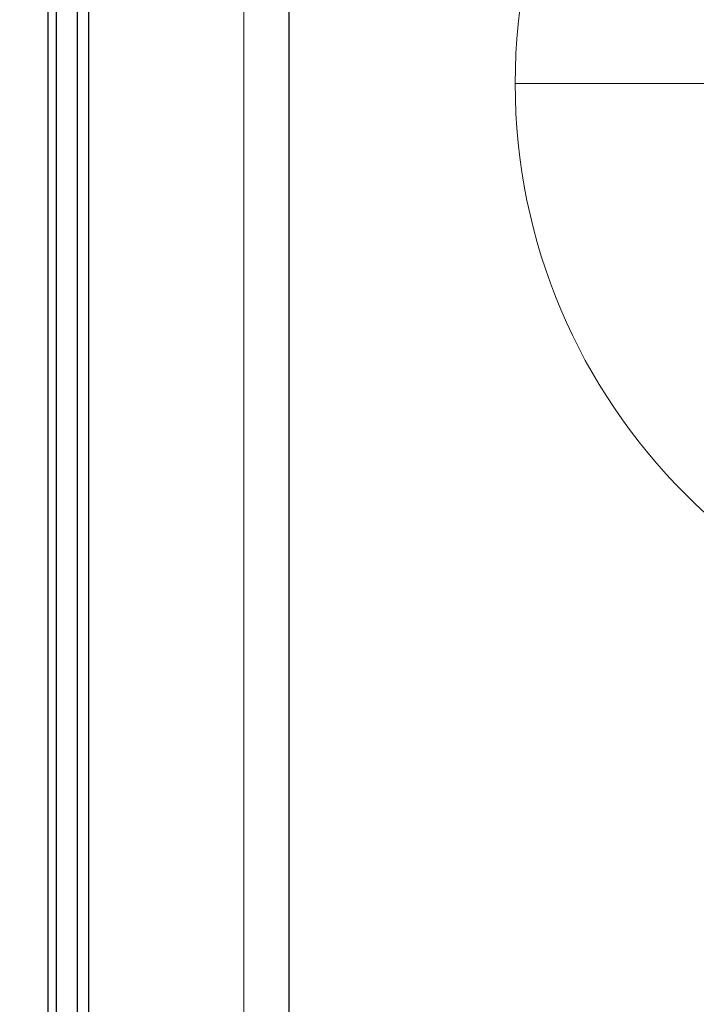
# Model space of a CAD drawing. Header units: millimetres. Extents: x 335 to 91596, y -1 to 84.
# Tile 44 of 87: x 391.831 to 392.728, y 18.003 to 19.308. Entities that reach past the tile are written whole.
import ezdxf

# ---------------------------------------------------------------- set-up
doc = ezdxf.new("R2010")
doc.units = ezdxf.units.MM
doc.header["$MEASUREMENT"] = 0
doc.layers.add('AF-Indicação coluna', color=5, linetype='Continuous', lineweight=20)
doc.layers.add('DI-Detalhes', color=7, linetype='Continuous', lineweight=20)

msp = doc.modelspace()

# ---------------------------------------------------------------- linework, layer by layer
at = {"color": 7}
for p, q in [((392.188, 20.0312), (392.188, 11.3412)), ((391.9079, 14.3942), (391.9079, 19.8492)), ((391.923, 14.3932), (391.923, 19.8482)), ((391.88, 19.7902), (391.88, 14.4532)), ((391.8689, 19.7887), (391.8689, 14.4528))]:
    msp.add_line(p, q, dxfattribs=at)
at = {"layer": 'AF-Indicação coluna'}
msp.add_line((392.488, 19.2235), (394.028, 19.2235), dxfattribs=at)
msp.add_circle((393.258, 19.2235), 0.77, dxfattribs=at)
at = {"layer": 'DI-Detalhes', "color": 3, "linetype": 'Continuous'}
msp.add_lwpolyline([(392.1283, 14.3112), (389.5205, 14.3112), (389.5205, 21.1767), (392.1283, 21.1767), (392.1283, 14.3112)], close=True, dxfattribs=at)

doc.saveas('drawing.dxf')
